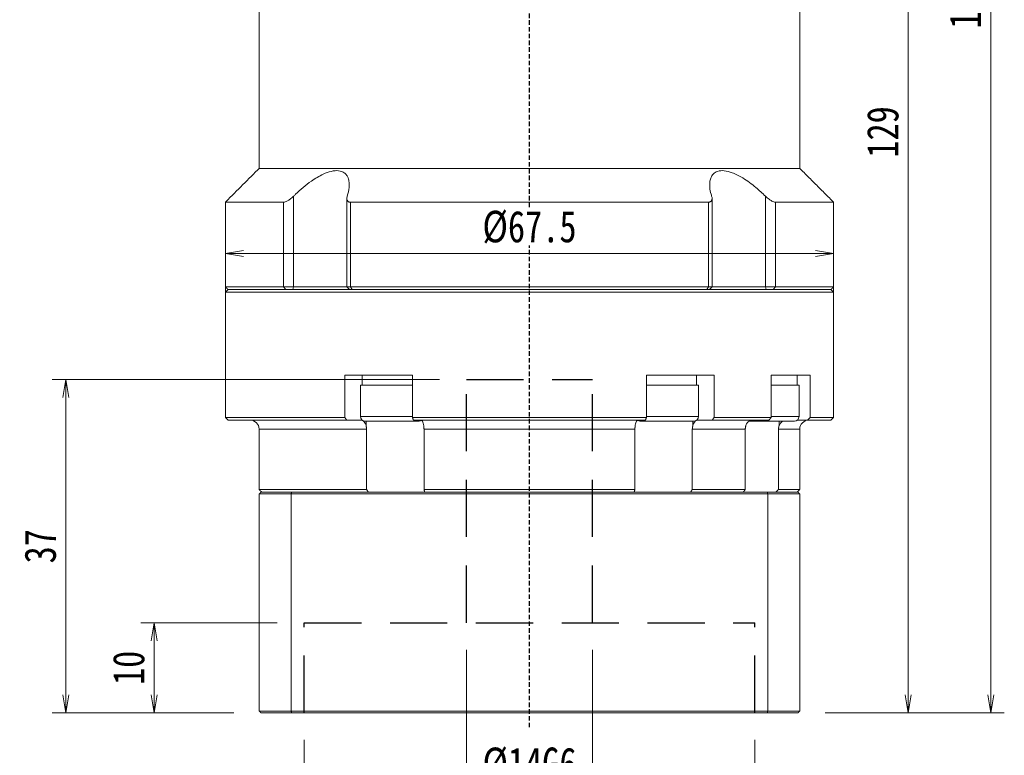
# Model space of a CAD drawing. Header units: millimetres. Extents: x -2 to 443, y 7 to 318.
# Tile 4 of 6: x 208 to 317, y 114 to 196. Entities that reach past the tile are written whole.
import ezdxf

# ---------------------------------------------------------------- set-up
doc = ezdxf.new("R2010")
doc.units = ezdxf.units.MM
doc.linetypes.add('DASHED', pattern=[0.75, 0.5, -0.25])
doc.linetypes.add('DASHED2', pattern=[9.525, 6.35, -3.175])
doc.layers.add('4虚线层', color=6, linetype='DASHED2')
doc.layers.add('尺寸线层', color=3, linetype='Continuous', lineweight=18)
doc.styles.add('宋体', font='SimSun.ttf', dxfattribs={"width": 0.8})
doc.dimstyles.new('A水平标注$0', dxfattribs={"dimtxt": 3.5, "dimasz": 2, "dimexe": 1.5, "dimexo": 3, "dimgap": 1.1, "dimtad": 1, "dimtoh": 1, "dimdec": 4, "dimdsep": 46, "dimtxsty": '宋体', "dimblk": 'OPEN', "dimcen": 3, "dimclrd": 3, "dimclre": 3, "dimclrt": 6, "dimadec": 0, "dimazin": 0, "dimtm": 1e-09, "dimtfac": 1, "dimtdec": 4, "dimtix": 1, "dimtmove": 0, "dimatfit": 3, "dimldrblk": 'OPEN', "dimfxl": 0, "dimlwd": 13, "dimlwe": 13, "dimarcsym": 0})

# ---------------------------------------------------------------- blocks, each defined once
blk = doc.blocks.new('_Open')
at = {"color": 0, "linetype": 'ByBlock', "lineweight": -2}
for p, q in [((-1, 0.167), (0, 0)), ((-1, -0.167), (0, 0)), ((0, 0), (-1, 0))]:
    blk.add_line(p, q, dxfattribs=at)
blk = doc.blocks.new('*D22')
at = {"layer": 'Defpoints', "color": 0, "transparency": 16777216}
for p in [(300.13, 247.65), (294.43, 118.65), (306.66, 118.65)]:
    blk.add_point(p, dxfattribs=at)
at = {"layer": '尺寸线层', "color": 3, "lineweight": 13, "transparency": 16777216}
for p, q in [((303.13, 247.65), (308.16, 247.65)), ((306.66, 245.65), (306.66, 120.65)), ((297.43, 118.65), (308.16, 118.65))]:
    blk.add_line(p, q, dxfattribs=at)
at = {"layer": '尺寸线层', "color": 3, "lineweight": 13, "transparency": 16777216, "xscale": 2, "yscale": 2, "zscale": 2}
for p, rotation in [((306.66, 247.65), 90), ((306.66, 118.65), 270)]:
    blk.add_blockref('_Open', p, dxfattribs=dict(at, rotation=rotation))
at = {"layer": '尺寸线层', "color": 6, "transparency": 16777216, "insert": (303.85, 183.15), "char_height": 3.5, "attachment_point": 5, "rotation": 90, "style": '宋体', "bg_fill": 3, "box_fill_scale": 1.1, "bg_fill_color": 257, "bg_fill_transparency": 0}
blk.add_mtext('129', dxfattribs=at)
blk = doc.blocks.new('*D23')
at = {"layer": 'Defpoints', "color": 0, "transparency": 16777216}
for p in [(297.13, 280.15), (294.43, 118.65), (315.82, 118.65)]:
    blk.add_point(p, dxfattribs=at)
at = {"layer": '尺寸线层', "color": 3, "lineweight": 13, "transparency": 16777216}
for p, q in [((300.13, 280.15), (317.32, 280.15)), ((315.82, 278.15), (315.82, 120.65)), ((297.43, 118.65), (317.32, 118.65))]:
    blk.add_line(p, q, dxfattribs=at)
at = {"layer": '尺寸线层', "color": 3, "lineweight": 13, "transparency": 16777216, "xscale": 2, "yscale": 2, "zscale": 2}
for p, rotation in [((315.82, 280.15), 90), ((315.82, 118.65), 270)]:
    blk.add_blockref('_Open', p, dxfattribs=dict(at, rotation=rotation))
at = {"layer": '尺寸线层', "color": 6, "transparency": 16777216, "insert": (313.01, 199.4), "char_height": 3.5, "attachment_point": 5, "rotation": 90, "style": '宋体', "bg_fill": 3, "box_fill_scale": 1.1, "bg_fill_color": 257, "bg_fill_transparency": 0}
blk.add_mtext('161.5', dxfattribs=at)
blk = doc.blocks.new('*D33')
at = {"layer": 'Defpoints', "color": 0, "transparency": 16777216}
for p in [(239.63, 118.65), (289.63, 118.65), (289.63, 101.99)]:
    blk.add_point(p, dxfattribs=at)
at = {"layer": '尺寸线层', "color": 3, "lineweight": 13, "transparency": 16777216}
for p, q in [((239.63, 115.65), (239.63, 100.49)), ((289.63, 115.65), (289.63, 100.49)), ((241.63, 101.99), (287.63, 101.99))]:
    blk.add_line(p, q, dxfattribs=at)
at = {"layer": '尺寸线层', "color": 3, "lineweight": 13, "transparency": 16777216, "xscale": 2, "yscale": 2, "zscale": 2, "rotation": 180}
blk.add_blockref('_Open', (239.63, 101.99), dxfattribs=at)
at = {"layer": '尺寸线层', "color": 3, "lineweight": 13, "transparency": 16777216, "xscale": 2, "yscale": 2, "zscale": 2}
blk.add_blockref('_Open', (289.63, 101.99), dxfattribs=at)
at = {"layer": '尺寸线层', "color": 6, "transparency": 16777216, "insert": (264.63, 104.93), "char_height": 3.5, "attachment_point": 5, "style": '宋体', "bg_fill": 3, "box_fill_scale": 1.1, "bg_fill_color": 257, "bg_fill_transparency": 0}
blk.add_mtext('%%C50E7', dxfattribs=at)
blk = doc.blocks.new('*D34')
at = {"layer": 'Defpoints', "color": 0, "transparency": 16777216}
for p in [(257.63, 128.65), (271.63, 128.65), (271.63, 110.04)]:
    blk.add_point(p, dxfattribs=at)
at = {"layer": '尺寸线层', "color": 3, "lineweight": 13, "transparency": 16777216}
for p, q in [((257.63, 125.65), (257.63, 108.54)), ((271.63, 125.65), (271.63, 108.54)), ((259.63, 110.04), (269.63, 110.04))]:
    blk.add_line(p, q, dxfattribs=at)
at = {"layer": '尺寸线层', "color": 3, "lineweight": 13, "transparency": 16777216, "xscale": 2, "yscale": 2, "zscale": 2, "rotation": 180}
blk.add_blockref('_Open', (257.63, 110.04), dxfattribs=at)
at = {"layer": '尺寸线层', "color": 3, "lineweight": 13, "transparency": 16777216, "xscale": 2, "yscale": 2, "zscale": 2}
blk.add_blockref('_Open', (271.63, 110.04), dxfattribs=at)
at = {"layer": '尺寸线层', "color": 6, "transparency": 16777216, "insert": (264.63, 112.97), "char_height": 3.5, "attachment_point": 5, "style": '宋体', "bg_fill": 3, "box_fill_scale": 1.1, "bg_fill_color": 257, "bg_fill_transparency": 0}
blk.add_mtext('%%C14G6', dxfattribs=at)
blk = doc.blocks.new('*D35')
at = {"layer": 'Defpoints', "color": 0, "transparency": 16777216}
for p in [(239.63, 128.65), (222.98, 118.65), (234.83, 118.65)]:
    blk.add_point(p, dxfattribs=at)
at = {"layer": '尺寸线层', "color": 3, "lineweight": 13, "transparency": 16777216}
for p, q in [((236.63, 128.65), (221.48, 128.65)), ((222.98, 126.65), (222.98, 120.65)), ((231.83, 118.65), (221.48, 118.65))]:
    blk.add_line(p, q, dxfattribs=at)
at = {"layer": '尺寸线层', "color": 3, "lineweight": 13, "transparency": 16777216, "xscale": 2, "yscale": 2, "zscale": 2}
for p, rotation in [((222.98, 128.65), 90), ((222.98, 118.65), 270)]:
    blk.add_blockref('_Open', p, dxfattribs=dict(at, rotation=rotation))
at = {"layer": '尺寸线层', "color": 6, "transparency": 16777216, "insert": (220.16, 123.65), "char_height": 3.5, "attachment_point": 5, "rotation": 90, "style": '宋体', "bg_fill": 3, "box_fill_scale": 1.1, "bg_fill_color": 257, "bg_fill_transparency": 0}
blk.add_mtext('10', dxfattribs=at)
blk = doc.blocks.new('*D36')
at = {"layer": 'Defpoints', "color": 0, "transparency": 16777216}
for p in [(257.63, 155.65), (213.16, 118.65), (234.83, 118.65)]:
    blk.add_point(p, dxfattribs=at)
at = {"layer": '尺寸线层', "color": 3, "lineweight": 13, "transparency": 16777216}
for p, q in [((254.63, 155.65), (211.66, 155.65)), ((213.16, 153.65), (213.16, 120.65)), ((231.83, 118.65), (211.66, 118.65))]:
    blk.add_line(p, q, dxfattribs=at)
at = {"layer": '尺寸线层', "color": 3, "lineweight": 13, "transparency": 16777216, "xscale": 2, "yscale": 2, "zscale": 2}
for p, rotation in [((213.16, 155.65), 90), ((213.16, 118.65), 270)]:
    blk.add_blockref('_Open', p, dxfattribs=dict(at, rotation=rotation))
at = {"layer": '尺寸线层', "color": 6, "transparency": 16777216, "insert": (210.35, 137.15), "char_height": 3.5, "attachment_point": 5, "rotation": 90, "style": '宋体', "bg_fill": 3, "box_fill_scale": 1.1, "bg_fill_color": 257, "bg_fill_transparency": 0}
blk.add_mtext('37', dxfattribs=at)
blk = doc.blocks.new('*D37')
at = {"layer": 'Defpoints', "color": 0, "transparency": 16777216}
for p in [(230.88, 169.64), (230.88, 158.42), (298.38, 158.4)]:
    blk.add_point(p, dxfattribs=at)
at = {"layer": '尺寸线层', "color": 3, "lineweight": 13, "transparency": 16777216}
for p, q in [((230.88, 161.42), (230.88, 171.14)), ((298.38, 161.4), (298.38, 171.14)), ((296.38, 169.64), (232.88, 169.64))]:
    blk.add_line(p, q, dxfattribs=at)
at = {"layer": '尺寸线层', "color": 3, "lineweight": 13, "transparency": 16777216, "xscale": 2, "yscale": 2, "zscale": 2, "rotation": 180}
blk.add_blockref('_Open', (230.88, 169.64), dxfattribs=at)
at = {"layer": '尺寸线层', "color": 3, "lineweight": 13, "transparency": 16777216, "xscale": 2, "yscale": 2, "zscale": 2}
blk.add_blockref('_Open', (298.38, 169.64), dxfattribs=at)
at = {"layer": '尺寸线层', "color": 6, "transparency": 16777216, "insert": (264.63, 172.57), "char_height": 3.5, "attachment_point": 5, "style": '宋体', "bg_fill": 3, "box_fill_scale": 1.1, "bg_fill_color": 257, "bg_fill_transparency": 0}
blk.add_mtext('%%c67.5', dxfattribs=at)

msp = doc.modelspace()

# ---------------------------------------------------------------- linework, layer by layer
at = {"color": 1, "linetype": 'DASHED'}
msp.add_line((264.62504, 117.04748), (264.62504, 203.65287), dxfattribs=at)
at = {"color": 7, "linetype": 'Continuous', "lineweight": 15}
for p, q in [((238.44346, 165.95287), (238.44346, 176.02231)), ((290.80662, 176.02231), (290.80662, 165.95287)), ((237.33317, 175.35287), (230.87504, 175.35287)), ((237.33317, 175.35287), (237.33317, 165.95287)), ((284.47991, 175.35287), (244.77017, 175.35287)), ((244.77017, 165.95287), (244.77017, 175.35287)), ((284.47991, 175.35287), (284.47991, 165.95287)), ((291.91692, 165.95287), (291.91692, 175.35287)), ((237.33317, 165.95287), (230.87504, 165.95287)), ((230.87504, 165.35287), (264.62504, 165.35287)), ((264.62504, 165.65287), (231.17504, 165.65287)), ((264.62504, 165.65287), (231.17504, 165.65287)), ((231.17504, 165.65287), (237.57576, 165.65287)), ((238.44346, 165.95287), (237.33317, 165.95287)), ((237.57576, 165.65287), (237.33317, 165.95287)), ((238.35297, 165.65287), (238.44346, 165.95287)), ((244.35846, 165.95287), (238.44346, 165.95287)), ((244.77017, 165.95287), (244.35846, 165.95287)), ((284.47991, 165.95287), (244.77017, 165.95287)), ((244.94666, 165.65287), (244.77017, 165.95287)), ((244.94666, 165.65287), (284.30343, 165.65287)), ((284.47991, 165.95287), (284.30343, 165.65287)), ((284.89162, 165.95287), (284.47991, 165.95287)), ((290.80662, 165.95287), (284.89162, 165.95287)), ((290.80662, 165.95287), (290.89711, 165.65287)), ((291.91692, 165.95287), (290.80662, 165.95287)), ((291.91692, 165.95287), (291.67432, 165.65287)), ((244.13825, 156.15287), (244.13825, 151.45287)), ((244.13825, 156.15287), (247.2314, 156.15287)), ((248.27405, 156.15287), (247.2314, 156.15287)), ((248.27405, 156.15287), (251.64097, 156.15287)), ((251.64097, 151.45287), (251.64097, 156.15287)), ((277.60912, 156.15287), (277.60912, 151.45287)), ((277.60912, 156.15287), (280.97604, 156.15287)), ((282.01868, 156.15287), (280.97604, 156.15287)), ((282.01868, 156.15287), (285.11183, 156.15287)), ((285.11183, 151.45287), (285.11183, 156.15287)), ((291.44582, 156.15287), (291.44582, 151.45287)), ((291.44582, 156.15287), (293.54776, 156.15287)), ((249.37504, 155.05287), (245.87504, 155.05287)), ((251.64097, 155.05287), (249.37504, 155.05287)), ((282.90613, 155.05287), (277.60912, 155.05287)), ((283.37504, 155.05287), (282.90613, 155.05287)), ((244.13825, 151.45287), (230.87504, 151.45287)), ((231.17504, 151.15287), (244.33129, 151.15287)), ((244.33129, 151.15287), (245.90794, 151.15287)), ((249.37504, 151.55287), (245.87504, 151.55287)), ((246.37504, 151.05287), (249.37504, 151.05287)), ((246.50237, 151.05287), (246.50237, 150.53625)), ((251.64097, 151.55287), (249.37504, 151.55287)), ((249.37504, 151.05287), (252.37504, 151.05287)), ((277.60912, 151.45287), (251.64097, 151.45287)), ((251.74368, 151.15287), (277.5064, 151.15287)), ((276.87504, 151.05287), (282.47312, 151.05287)), ((282.90613, 151.55287), (277.60912, 151.55287)), ((282.47312, 151.05287), (282.87504, 151.05287)), ((282.74771, 151.05287), (282.74771, 150.53625)), ((283.37504, 151.55287), (282.90613, 151.55287)), ((283.34214, 151.15287), (284.91879, 151.15287)), ((284.91879, 151.15287), (291.21576, 151.15287)), ((291.44582, 151.45287), (285.11183, 151.45287)), ((292.32139, 151.05287), (292.32139, 150.53625)), ((234.62504, 150.15287), (246.55218, 150.15287)), ((246.55218, 150.15287), (246.55218, 143.45287)), ((252.92434, 150.15287), (276.32575, 150.15287)), ((252.92434, 143.45287), (252.92434, 150.15287)), ((276.32575, 150.15287), (276.32575, 143.45287)), ((282.6979, 143.45287), (282.6979, 150.15287)), ((282.6979, 150.15287), (288.57022, 150.15287)), ((288.57022, 150.15287), (288.57022, 143.45287)), ((292.24919, 143.45287), (292.24919, 150.15287)), ((246.55218, 143.45287), (234.62504, 143.45287)), ((238.24323, 143.15287), (234.82504, 143.15287)), ((291.00685, 143.15287), (238.24323, 143.15287)), ((276.32575, 143.45287), (252.92434, 143.45287)), ((288.57022, 143.45287), (282.6979, 143.45287)), ((234.62504, 142.95287), (238.16753, 142.95287)), ((234.62504, 142.95287), (234.62504, 118.85287)), ((238.16753, 142.95287), (238.16753, 118.85287)), ((238.16753, 142.95287), (291.08255, 142.95287)), ((291.08255, 142.95287), (291.08255, 118.85287)), ((238.16753, 118.85287), (234.62504, 118.85287)), ((234.82504, 118.65287), (238.24323, 118.65287)), ((291.08255, 118.85287), (238.16753, 118.85287)), ((238.24323, 118.65287), (291.00685, 118.65287))]:
    msp.add_line(p, q, dxfattribs=at)
for centre, radius, start, end in [((233.62504, 150.15287), 1, 0, 90), ((246.37504, 151.55287), 0.5, 180, 270), ((252.37504, 151.55287), 0.5, 270, 302.4574441), ((276.87504, 151.55287), 0.5, 241.6040712, 270), ((282.87504, 151.55287), 0.5, 270, 0)]:
    msp.add_arc(centre, radius, start, end, dxfattribs=at)
for points in [[(234.62504, 179.10287), (234.62504, 197.95287)], [(230.87504, 175.35287), (234.62504, 179.10287)], [(230.87504, 165.95287), (230.87504, 175.35287)], [(244.35846, 165.95287), (244.35846, 175.758)], [(284.89162, 175.75756), (284.89162, 165.95287)], [(231.17504, 165.65287), (230.87504, 165.95287)], [(230.87504, 165.35287), (231.17504, 165.65287)], [(230.87504, 151.45287), (230.87504, 165.35287)], [(244.65846, 165.65287), (244.35846, 165.95287)], [(284.89162, 165.95287), (284.59162, 165.65287)], [(246.07504, 155.05287), (246.07504, 156.15287)], [(283.17504, 156.15287), (283.17504, 155.05287)], [(245.87504, 151.55287), (245.87504, 155.05287)], [(283.37504, 155.05287), (283.37504, 151.55287)], [(231.17504, 151.15287), (230.87504, 151.45287)], [(244.33129, 151.15287), (244.13825, 151.45287)], [(251.64097, 151.45287), (251.74368, 151.15287)], [(277.5064, 151.15287), (277.60912, 151.45287)], [(285.11183, 151.45287), (284.91879, 151.15287)], [(291.21576, 151.15287), (291.44582, 151.45287)], [(234.62504, 143.45287), (234.62504, 150.15287)], [(246.50237, 150.53625), (246.55218, 150.15287)], [(252.92434, 150.15287), (252.89889, 150.53625)], [(276.35119, 150.53625), (276.32575, 150.15287)], [(282.6979, 150.15287), (282.74771, 150.53625)], [(288.62836, 150.53625), (288.57022, 150.15287)], [(292.24919, 150.15287), (292.32139, 150.53625)], [(234.92504, 143.15287), (234.62504, 143.45287)], [(234.62504, 142.95287), (234.82504, 143.15287)], [(238.16753, 142.95287), (238.24323, 143.15287)], [(246.75992, 143.15287), (246.55218, 143.45287)], [(252.92434, 143.45287), (253.0102, 143.15287)], [(276.23988, 143.15287), (276.32575, 143.45287)], [(282.6979, 143.45287), (282.49016, 143.15287)], [(288.35113, 143.15287), (288.57022, 143.45287)], [(291.08255, 142.95287), (291.00685, 143.15287)], [(292.24919, 143.45287), (291.95974, 143.15287)], [(234.82504, 118.65287), (234.62504, 118.85287)], [(238.24323, 118.65287), (238.16753, 118.85287)], [(291.00685, 118.65287), (291.08255, 118.85287)]]:
    msp.add_open_spline(points, degree=1, dxfattribs=at)
for points, knots in [([(244.40504, 176.02231), (244.49137, 176.347), (244.63222, 176.87681), (244.63243, 177.54658), (244.53291, 178.0119), (244.33983, 178.37215), (244.02727, 178.68575), (243.48294, 178.89246), (242.65449, 178.82309), (241.82086, 178.51746), (241.07539, 178.12008), (240.3205, 177.63114), (239.50334, 177.00189), (238.85793, 176.42616), (238.51698, 176.09394), (238.44346, 176.02231)], [0, 0, 0, 0, 1.111823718, 1.814206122, 2.515660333, 3.044836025, 3.573294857, 4.429537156, 5.288250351, 6.104434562, 6.713373, 7.323286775, 8.207714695, 9.093503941, 9.336985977, 9.336985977, 9.336985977, 9.336985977]), ([(290.80662, 176.02231), (290.46264, 176.347), (289.90135, 176.87681), (289.04198, 177.54658), (288.35385, 178.0119), (287.7115, 178.37215), (287.01145, 178.68575), (286.21459, 178.89246), (285.47063, 178.82309), (285.01208, 178.51746), (284.76093, 178.12008), (284.62173, 177.63114), (284.61177, 177.00189), (284.72078, 176.42616), (284.823, 176.09394), (284.84504, 176.02231)], [0, 0, 0, 0, 1.111860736, 1.814266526, 2.515744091, 3.044937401, 3.573413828, 4.429684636, 5.288426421, 6.104637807, 6.713596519, 7.323530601, 8.207987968, 9.093806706, 9.337296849, 9.337296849, 9.337296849, 9.337296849]), ([(238.44346, 176.02231), (238.31955, 175.90833), (238.10641, 175.71229), (237.78348, 175.5015), (237.52245, 175.37675), (237.39582, 175.36077), (237.33317, 175.35287)], [0, 0, 0, 0, 0.461690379, 0.794104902, 1.059065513, 1.318521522, 1.318521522, 1.318521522, 1.318521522]), ([(244.77017, 175.35287), (244.73543, 175.35452), (244.66475, 175.35789), (244.57616, 175.38455), (244.50201, 175.42523), (244.43747, 175.48507), (244.38779, 175.56757), (244.35651, 175.68719), (244.35563, 175.83889), (244.38841, 175.96055), (244.40504, 176.02231)], [0, 0, 0, 0, 0.0845501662, 0.1720244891, 0.2564971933, 0.3430793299, 0.4605833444, 0.5814376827, 0.7507540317, 0.9252792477, 0.9252792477, 0.9252792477, 0.9252792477]), ([(284.84504, 176.02231), (284.86054, 175.96565), (284.89191, 175.85097), (284.89487, 175.70634), (284.8696, 175.58749), (284.82537, 175.50189), (284.76235, 175.43541), (284.68636, 175.38943), (284.59268, 175.35877), (284.51796, 175.35486), (284.47991, 175.35287)], [0, 0, 0, 0, 0.1600222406, 0.3238934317, 0.4391565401, 0.5570675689, 0.6488337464, 0.7429943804, 0.8324760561, 0.925298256, 0.925298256, 0.925298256, 0.925298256]), ([(291.91692, 175.35287), (291.85817, 175.35987), (291.74095, 175.37385), (291.4913, 175.48771), (291.16206, 175.6966), (290.93859, 175.90138), (290.80662, 176.02231)], [0, 0, 0, 0, 0.244975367, 0.488865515, 0.828599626, 1.318556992, 1.318556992, 1.318556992, 1.318556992]), ([(245.90794, 151.15287), (245.93257, 151.15151), (246.02932, 151.1462), (246.19499, 151.0687), (246.3738, 150.87018), (246.46531, 150.66908), (246.49818, 150.55127), (246.50237, 150.53625)], [0, 0, 0, 0, 0.0898846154, 0.3530449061, 0.6161572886, 0.8790264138, 0.9174460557, 0.9174460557, 0.9174460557, 0.9174460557]), ([(252.89889, 150.53625), (252.88066, 150.63577), (252.84418, 150.83498), (252.75053, 151.04417), (252.65888, 151.14177), (252.60156, 151.15011), (252.5826, 151.15287)], [0, 0, 0, 0, 0.2094481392, 0.4192300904, 0.6292069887, 0.7329719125, 0.7329719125, 0.7329719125, 0.7329719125]), ([(276.66749, 151.15287), (276.65438, 151.15151), (276.6029, 151.1462), (276.51475, 151.0687), (276.41961, 150.87018), (276.37092, 150.66908), (276.35343, 150.55127), (276.35119, 150.53625)], [0, 0, 0, 0, 0.0718302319, 0.2821316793, 0.4923948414, 0.7024636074, 0.7331662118, 0.7331662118, 0.7331662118, 0.7331662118]), ([(282.74771, 150.53625), (282.78195, 150.63574), (282.8505, 150.83491), (283.02646, 151.04411), (283.19872, 151.14175), (283.30648, 151.1501), (283.34214, 151.15287)], [0, 0, 0, 0, 0.2619701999, 0.5244550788, 0.7871838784, 0.9171158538, 0.9171158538, 0.9171158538, 0.9171158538]), ([(289.33678, 151.15287), (289.30743, 151.15151), (289.19213, 151.1462), (288.99468, 151.0687), (288.7816, 150.87018), (288.67254, 150.66908), (288.63336, 150.55127), (288.62836, 150.53625)], [0, 0, 0, 0, 0.098305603, 0.386120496, 0.673882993, 0.961379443, 1.003398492, 1.003398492, 1.003398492, 1.003398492]), ([(292.32139, 150.53625), (292.37203, 150.63401), (292.47339, 150.82969), (292.65732, 151.0039), (292.77965, 151.04542), (292.80159, 151.05287)], [0, 0, 0, 0, 0.3267769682, 0.6540747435, 0.7255650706, 0.7255650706, 0.7255650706, 0.7255650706])]:
    msp.add_open_spline(points, degree=3, knots=knots, dxfattribs=at)
at = {"layer": '4虚线层', "color": 6}
for p, q in [((257.62504, 155.65287), (271.62504, 155.65287)), ((257.62504, 128.65287), (257.62504, 155.65287)), ((271.62504, 128.65287), (271.62504, 155.65287)), ((239.62504, 128.65287), (289.62504, 128.65287)), ((239.62504, 118.65287), (239.62504, 128.65287)), ((289.62504, 118.65287), (289.62504, 128.65287))]:
    msp.add_line(p, q, dxfattribs=at)

# ---------------------------------------------------------------- dimensions: what is measured, and where the dimension line sits
at = {"layer": '尺寸线层'}
dim = msp.add_linear_dim(base=(306.65791, 118.65287), p1=(300.12504, 247.65287), p2=(294.42504, 118.65287), angle=270, dimstyle='A水平标注$0', dxfattribs=at)
dim.commit()
dim.dimension.update_dxf_attribs({"geometry": '*D22', "text_midpoint": (303.84701, 183.15287)})

# ---------------------------------------------------------------- next in the draw order: dimensions: what is measured, and where the dimension line sits
dim = msp.add_linear_dim(base=(315.82283, 118.65287), p1=(297.12504, 280.15287), p2=(294.42504, 118.65287), angle=270, dimstyle='A水平标注$0', dxfattribs=at)
dim.commit()
dim.dimension.update_dxf_attribs({"geometry": '*D23', "text_midpoint": (313.01193, 199.40287)})
dim = msp.add_linear_dim(base=(289.62504, 101.99493), p1=(239.62504, 118.65287), p2=(289.62504, 118.65287), text='%%C<>E7', dimstyle='A水平标注$0', override={"dimblk": 'Open', "dimtfill": 1, "dimtfillclr": 256}, dxfattribs=at)
dim.commit()
dim.dimension.update_dxf_attribs({"geometry": '*D33', "text_midpoint": (264.62504, 104.93362)})

# ---------------------------------------------------------------- next in the draw order: linework, layer by layer
at = {"color": 7, "linetype": 'Continuous', "lineweight": 15}
for p, q in [((294.62504, 179.10287), (234.62504, 179.10287)), ((298.37504, 175.35287), (291.91692, 175.35287)), ((231.17504, 165.65287), (298.07504, 165.65287)), ((298.07504, 165.65287), (264.62504, 165.65287)), ((298.07504, 165.65287), (264.62504, 165.65287)), ((264.62504, 165.35287), (298.37504, 165.35287)), ((291.67432, 165.65287), (298.07504, 165.65287)), ((298.37504, 165.95287), (291.91692, 165.95287)), ((294.14973, 156.15287), (293.54776, 156.15287)), ((294.14973, 156.15287), (295.77751, 156.15287)), ((295.77751, 151.45287), (295.77751, 156.15287)), ((294.53882, 155.05287), (291.44582, 155.05287)), ((288.9838, 151.05287), (294.03882, 151.05287)), ((294.53882, 151.55287), (291.44582, 151.55287)), ((294.33882, 151.15287), (295.4953, 151.15287)), ((295.4953, 151.15287), (298.07504, 151.15287)), ((298.37504, 151.45287), (295.77751, 151.45287)), ((292.24919, 150.15287), (294.62504, 150.15287)), ((294.42504, 143.15287), (291.00685, 143.15287)), ((294.62504, 143.45287), (292.24919, 143.45287)), ((291.08255, 142.95287), (294.62504, 142.95287)), ((294.62504, 142.95287), (294.62504, 118.85287)), ((291.00685, 118.65287), (294.42504, 118.65287)), ((294.62504, 118.85287), (291.08255, 118.85287))]:
    msp.add_line(p, q, dxfattribs=at)
for centre, radius, start, end in [((294.03882, 151.55287), 0.5, 270, 0), ((295.62504, 150.15287), 1, 90, 180)]:
    msp.add_arc(centre, radius, start, end, dxfattribs=at)
for points in [[(294.62504, 197.95287), (294.62504, 179.10287)], [(294.62504, 179.10287), (298.37504, 175.35287)], [(298.37504, 175.35287), (298.37504, 165.95287)], [(298.37504, 165.95287), (298.07504, 165.65287)], [(298.07504, 165.65287), (298.37504, 165.35287)], [(298.37504, 165.35287), (298.37504, 151.45287)], [(294.33882, 156.15287), (294.33882, 155.05287)], [(294.53882, 155.05287), (294.53882, 151.55287)], [(295.77751, 151.45287), (295.4953, 151.15287)], [(298.37504, 151.45287), (298.07504, 151.15287)], [(294.62504, 150.15287), (294.62504, 143.45287)], [(294.62504, 143.45287), (294.32504, 143.15287)], [(294.42504, 143.15287), (294.62504, 142.95287)], [(294.62504, 118.85287), (294.42504, 118.65287)]]:
    msp.add_open_spline(points, degree=1, dxfattribs=at)

# ---------------------------------------------------------------- next in the draw order: dimensions: what is measured, and where the dimension line sits
at = {"layer": '尺寸线层'}
dim = msp.add_linear_dim(base=(222.97506, 118.65287), p1=(239.62504, 128.65287), p2=(234.82504, 118.65287), angle=90, dimstyle='A水平标注$0', override={"dimblk": 'Open', "dimtfill": 1, "dimtfillclr": 256}, dxfattribs=at)
dim.commit()
dim.dimension.update_dxf_attribs({"geometry": '*D35', "text_midpoint": (222.97506, 123.65287), "dimtype": 160})
dim = msp.add_linear_dim(base=(271.62504, 110.03611), p1=(257.62504, 128.65287), p2=(271.62504, 128.65287), text='%%C<>G6', dimstyle='A水平标注$0', override={"dimblk": 'Open', "dimtfill": 1, "dimtfillclr": 256}, dxfattribs=at)
dim.commit()
dim.dimension.update_dxf_attribs({"geometry": '*D34', "text_midpoint": (264.62504, 110.03611), "dimtype": 160})

# ---------------------------------------------------------------- next in the draw order: dimensions: what is measured, and where the dimension line sits
dim = msp.add_linear_dim(base=(230.87504, 169.63628), p1=(298.37504, 158.40287), p2=(230.87504, 158.4155), text='%%c<>', dimstyle='A水平标注$0', override={"dimblk": 'Open', "dimtfill": 1, "dimtfillclr": 256}, dxfattribs=at)
dim.commit()
dim.dimension.update_dxf_attribs({"geometry": '*D37', "text_midpoint": (264.62504, 169.63628), "dimtype": 160})
dim = msp.add_linear_dim(base=(213.15907, 118.65287), p1=(257.62504, 155.65287), p2=(234.82504, 118.65287), angle=90, dimstyle='A水平标注$0', override={"dimblk": 'Open', "dimtfill": 1, "dimtfillclr": 256}, dxfattribs=at)
dim.commit()
dim.dimension.update_dxf_attribs({"geometry": '*D36', "text_midpoint": (213.15907, 137.15287), "dimtype": 160})

doc.saveas('drawing.dxf')
